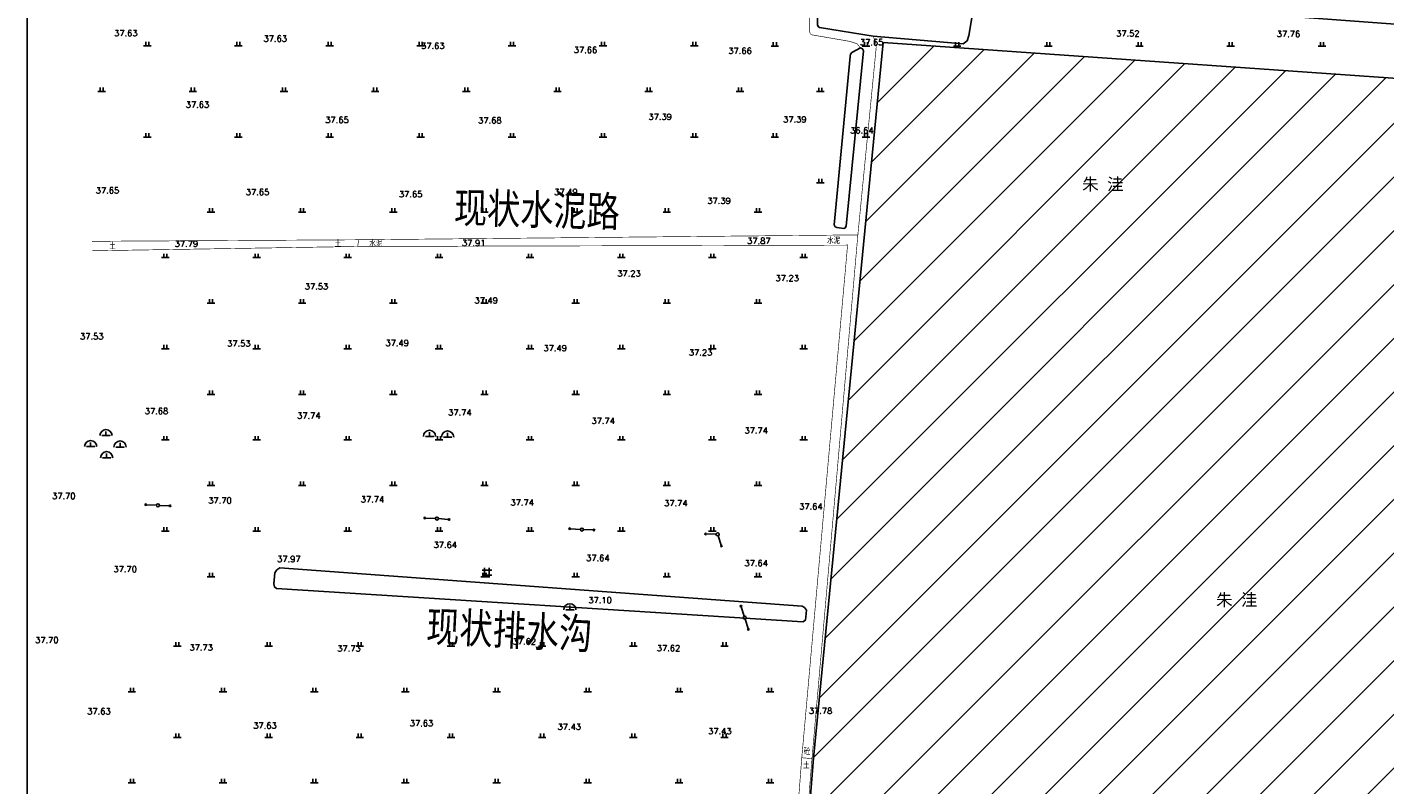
# Model space of a CAD drawing. Extents: x 456755 to 458049, y 3845626 to 3853218.
# Tile 61 of 80: x 456777 to 457224, y 3852043 to 3852293. Entities that reach past the tile are written whole.
import ezdxf
from ezdxf.enums import TextEntityAlignment as Align

# ---------------------------------------------------------------- set-up
doc = ezdxf.new("R2010")
doc.units = 0
doc.linetypes.add('X3', pattern=[5, 4, -1])
doc.layers.get('0').update_dxf_attribs({"linetype": 'CONTINUOUS'})
for name, color, linetype in [('DLDW', 11, 'CONTINUOUS'), ('DLSS', 4, 'CONTINUOUS'), ('DMTZ', 3, 'CONTINUOUS'), ('GCD', 1, 'CONTINUOUS'), ('GXYZ', 2, 'CONTINUOUS'), ('JMD', 6, 'CONTINUOUS'), ('SXSS', 5, 'CONTINUOUS'), ('ZBTZ', 3, 'CONTINUOUS')]:
    doc.layers.add(name, color=color, linetype=linetype)
doc.styles.get("Standard").update_dxf_attribs({"font": 'rs.shx', "bigfont": 'hztxt.shx'})
doc.styles.add('仿宋体', font='仿宋_GB2312.ttf', dxfattribs={"width": 0.8})
doc.linetypes.add('10421', pattern='A,2,[150,AAA.SHX,S=0.5,R=0,X=0,Y=0.5],1e-11', length=2)
doc.linetypes.add('8352', pattern='A,1.5,[145,AAA.SHX,S=1,R=0,X=0,Y=1],1.5,-1,3,-1', length=8)

# ---------------------------------------------------------------- blocks, each defined once
blk = doc.blocks.new('gc110')
at = {"linetype": 'Continuous'}
for points in [[(0, 0), (1.35, 0), (-1.35, 0)], [(0, 0), (0, 1.4)]]:
    blk.add_lwpolyline(points, dxfattribs=at)
blk.add_arc((0, 0), 2, 0, 180, dxfattribs=at)
blk = doc.blocks.new('gc146')
for points in [[(1.6, 0.82), (-1.6, 0.82)], [(-0.8, -1.58), (-0.8, 1.62)], [(0.8, 1.62), (0.8, -1.58)], [(-1.6, -0.78), (1.6, -0.78)]]:
    blk.add_lwpolyline(points)
blk = doc.blocks.new('gc170')
at = {"linetype": 'Continuous'}
blk.add_circle((0, 0), 0.5, dxfattribs=at)
blk = doc.blocks.new('*U26')
at = {"linetype": 'Continuous'}
for points in [[(3.75, 0), (3.77, -0.1), (3.77, 0.1)], [(3.77, 0.1), (3.82, -0.18), (3.82, 0.18)], [(3.82, -0.18), (3.77, 0.1), (3.77, -0.1)], [(3.82, 0.18), (3.9, -0.23), (3.9, 0.23)], [(3.9, -0.23), (3.82, 0.18), (3.82, -0.18)], [(3.9, 0.23), (4, -0.25), (4, 0.25)], [(4, -0.25), (3.9, 0.23), (3.9, -0.23)], [(4, 0.25), (4.1, -0.23), (4.1, 0.23)], [(4.1, -0.23), (4, 0.25), (4, -0.25)], [(4.1, 0.23), (4.18, -0.18), (4.18, 0.18)], [(4.18, -0.18), (4.1, 0.23), (4.1, -0.23)], [(4.18, 0.18), (4.23, -0.1), (4.23, 0.1)], [(4.23, -0.1), (4.18, 0.18), (4.18, -0.18)], [(4.25, 0), (4.23, 0.1), (4.23, -0.1)]]:
    blk.add_solid(points, dxfattribs=at)
blk = doc.blocks.new('gc013c')
at = {"linetype": 'Continuous', "flags": 128}
blk.add_lwpolyline([(3.75, 0), (0.5, 0)], dxfattribs=at)
at = {"linetype": 'Continuous'}
blk.add_circle((4, 0), 0.25, dxfattribs=at)
blk.add_blockref('*U26', (0, 0), dxfattribs=at)
blk = doc.blocks.new('gc119')
for p, q in [((-1.25, 0), (1.25, 0)), ((-0.5, 1.3), (-0.5, 0)), ((0.5, 1.3), (0.5, 0))]:
    blk.add_line(p, q)

msp = doc.modelspace()

# ---------------------------------------------------------------- hatches: boundary and pattern name
at = {"layer": 'JMD', "linetype": 'Continuous'}
h = msp.add_hatch(dxfattribs=at)
h.set_pattern_fill('ANSI31', color=256, scale=100, style=0)
h.set_pattern_definition([(45, (7582.652, -7546.909), (-8.838834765, 8.838834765), [])])
h.paths.add_polyline_path([(457263.63, 3852224.66), (457268.76, 3852272.94), (457058.64, 3852287.61), (457035.8, 3852052.1), (457023.26, 3851896.19), (457016.64, 3851836.43), (457036.11, 3851833.95), (457028.88, 3851759.1), (457307.7, 3851756.63), (457313.82, 3851892.34), (457331.04, 3851892.28), (457343.51, 3851900.89), (457548.29, 3851899.91), (457549.35, 3851946.72), (457615.52, 3851947.73), (457633.17, 3852139.09), (457501.44, 3852152.17), (457503.81, 3852176.12)])
h.paths.add_polyline_path([(457270.23, 3851788.36), (457285.97, 3851788.36), (457285.97, 3851781.12), (457270.23, 3851781.12)], flags=24)
h.paths.add_polyline_path([(457057.06, 3851790.09), (457072.79, 3851790.09), (457072.79, 3851782.85), (457057.06, 3851782.85)], flags=24)
h.paths.add_polyline_path([(457167.11, 3851891.43), (457182.85, 3851891.43), (457182.85, 3851884.19), (457167.11, 3851884.19)], flags=24)
h.paths.add_polyline_path([(457579.7, 3851995.53), (457595.43, 3851995.53), (457595.43, 3851988.29), (457579.7, 3851988.29)], flags=24)
h.paths.add_polyline_path([(457496.51, 3851926.24), (457512.24, 3851926.24), (457512.24, 3851919), (457496.51, 3851919)], flags=24)
h.paths.add_polyline_path([(457300.67, 3851959.15), (457316.4, 3851959.15), (457316.4, 3851951.91), (457300.67, 3851951.91)], flags=24)
h.paths.add_polyline_path([(457059.76, 3851979.07), (457075.5, 3851979.07), (457075.5, 3851971.83), (457059.76, 3851971.83)], flags=24)
h.paths.add_polyline_path([(457167.22, 3852107.26), (457182.95, 3852107.26), (457182.95, 3852100.02), (457167.22, 3852100.02)], flags=24)
h.paths.add_polyline_path([(457429.78, 3852064.82), (457445.52, 3852064.82), (457445.52, 3852057.58), (457429.78, 3852057.58)], flags=24)
h.paths.add_polyline_path([(457551.37, 3852118.84), (457567.1, 3852118.84), (457567.1, 3852111.59), (457551.37, 3852111.59)], flags=24)
h.paths.add_polyline_path([(457323.66, 3852176.34), (457339.39, 3852176.34), (457339.39, 3852169.09), (457323.66, 3852169.09)], flags=24)
h.paths.add_polyline_path([(457123.16, 3852244.04), (457138.89, 3852244.04), (457138.89, 3852236.8), (457123.16, 3852236.8)], flags=24)

# ---------------------------------------------------------------- linework, layer by layer
at = {"linetype": 'Continuous', "elevation": 75.5}
msp.add_lwpolyline([(456777.03, 3851538.06), (457965.03, 3851538.06), (457965.03, 3853218.06), (456777.03, 3853218.06)], close=True, dxfattribs=at)
at = {"layer": 'DLSS', "linetype": 'Continuous', "const_width": 0.2}
for points in [[(457024.4, 3852514.85), (457028.5, 3852441.77), (457034.73, 3852342.48), (457034.47, 3852313.64), (457034.47, 3852313.64), (457034.52, 3852291.15), (457034.69, 3852290.5), (457035.03, 3852290.19), (457047.92, 3852287.97), (457050.07, 3852287.25), (457051.24, 3852285.84)], [(456798.44, 3852219.1), (456885.78, 3852220.52)], [(457031.91, 3852052.29), (457046.98, 3852220.96), (456885.78, 3852220.52)], [(457020.2, 3851900.33), (457031.91, 3852052.29)]]:
    msp.add_lwpolyline(points, dxfattribs=at)
at = {"layer": 'DLSS', "linetype": 'X3', "const_width": 0.2}
for points in [[(457055.38, 3852289.73), (457056.2, 3852287.81), (457056.4, 3852286.08), (457050.36, 3852224.33), (457050.36, 3852224.33)], [(456886.11, 3852222.72), (456798.33, 3852222.22)], [(456885.78, 3852220.52), (456886.11, 3852222.72), (457050.36, 3852224.33), (457035.27, 3852051.98), (457031.91, 3852052.29)], [(456963.5, 3851898.94), (457022.08, 3851897.5), (457022.62, 3851897.8), (457022.74, 3851898.81), (457035.27, 3852051.98)]]:
    msp.add_lwpolyline(points, dxfattribs=at)
at = {"layer": 'DMTZ', "color": 5, "linetype": '10421'}
msp.add_lwpolyline([(457246.16, 3852296.5), (457089.33, 3852309.7), (457037.65, 3852313.36), (457037.16, 3852313.13), (457036.94, 3852312.68), (457037.07, 3852293.4), (457037.33, 3852292.88), (457037.69, 3852292.58), (457055.38, 3852289.73), (457084.96, 3852287.19), (457086.31, 3852288.19), (457086.85, 3852289.96), (457089.03, 3852303.08), (457089.5, 3852303.63), (457090.24, 3852303.84), (457245, 3852292.38)], dxfattribs=at)
for points in [[(457042.55, 3852227.64), (457042.94, 3852227.03), (457043.39, 3852226.74), (457045.8, 3852226.44), (457046.19, 3852226.64), (457046.47, 3852227.22), (457052.18, 3852284.93), (457051.92, 3852285.5), (457051.24, 3852285.84), (457048.36, 3852284.3), (457047.99, 3852283.79), (457047.79, 3852283.03)], [(456860.17, 3852114.76), (456859.15, 3852114.1), (456858.57, 3852113.09), (456858.14, 3852109.48), (456858.36, 3852108.49), (456859.06, 3852108.01), (457032.3, 3852097.03), (457033.14, 3852097.59), (457033.51, 3852100.89), (457032.77, 3852101.74), (457032.07, 3852102.11)]]:
    msp.add_lwpolyline(points, close=True, dxfattribs=at)
at = {"layer": 'JMD', "linetype": 'Continuous', "flags": 128}
msp.add_lwpolyline([(457036.11, 3851833.95), (457028.88, 3851759.1), (457028.88, 3851759.1), (457307.7, 3851756.63), (457313.82, 3851892.34), (457331.04, 3851892.28), (457343.51, 3851900.89), (457548.29, 3851899.91), (457549.35, 3851946.72), (457615.52, 3851947.73), (457633.17, 3852139.09), (457501.44, 3852152.17), (457503.81, 3852176.12), (457263.63, 3852224.66), (457268.76, 3852272.94), (457058.64, 3852287.61), (457035.8, 3852052.1), (457023.26, 3851896.19), (457016.64, 3851836.43)], close=True, dxfattribs=at)

# ---------------------------------------------------------------- block references
at = {"layer": 'DLDW', "linetype": 'Continuous'}
for p in [(456802.96, 3852158.27), (456909.41, 3852158.04), (456797.92, 3852154.66), (456807.59, 3852154.53), (456915.38, 3852157.82), (456803.18, 3852151.01), (456955.59, 3852100.93)]:
    msp.add_blockref('gc110', p, dxfattribs=at)
at = {"layer": 'GXYZ', "linetype": 'Continuous'}
for p, rotation in [((456820.05, 3852135.36), 177.2731553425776), ((456820.05, 3852135.36), 357.2731553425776), ((456911.86, 3852130.99), 177.2731553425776), ((456911.86, 3852130.99), 355.6511946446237), ((456959.55, 3852127.36), 175.6511946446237), ((456959.55, 3852127.36), 357.9881549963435), ((457004.24, 3852125.79), 177.9881549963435), ((457004.24, 3852125.79), 287.9337004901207), ((457013.12, 3852098.35), 107.9337004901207), ((457013.12, 3852098.35), 287.9337004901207)]:
    msp.add_blockref('gc013c', p, dxfattribs=dict(at, rotation=rotation))
for p in [(456820.05, 3852135.36), (456911.86, 3852130.99), (456959.55, 3852127.36), (457004.24, 3852125.79), (457013.12, 3852098.35)]:
    msp.add_blockref('gc170', p, dxfattribs=at)
at = {"layer": 'SXSS', "linetype": 'Continuous'}
msp.add_blockref('gc146', (456928.3, 3852113.16), dxfattribs=at)
at = {"layer": 'ZBTZ', "linetype": 'Continuous'}
for p in [(456816.54, 3852286.52), (456846.54, 3852286.52), (456876.54, 3852286.52), (456906.54, 3852286.52), (456936.54, 3852286.52), (456966.54, 3852286.52), (456996.54, 3852286.52), (457023.04, 3852286.46, 37.58), (457053.04, 3852286.46, 37.58), (457083.04, 3852286.46, 37.58), (457113.04, 3852286.46, 37.58), (457143.04, 3852286.46, 37.58), (457173.04, 3852286.46, 37.58), (457203.04, 3852286.46, 37.58), (456801.54, 3852271.52), (456831.54, 3852271.52), (456861.54, 3852271.52), (456891.54, 3852271.52), (456921.54, 3852271.52), (456951.54, 3852271.52), (456981.54, 3852271.52), (457011.54, 3852271.52), (457038.04, 3852271.46, 37.58), (456816.54, 3852256.52), (456846.54, 3852256.52), (456876.54, 3852256.52), (456906.54, 3852256.52), (456936.54, 3852256.52), (456966.54, 3852256.52), (456996.54, 3852256.52), (457023.04, 3852256.46, 37.58), (457053.04, 3852256.46, 37.58), (457038.04, 3852241.46, 37.58), (456837.51, 3852231.84, 37.53), (456867.51, 3852231.84, 37.53), (456897.51, 3852231.84, 37.53), (456927.51, 3852231.84, 37.53), (456957.51, 3852231.84, 37.53), (456987.51, 3852231.84, 37.53), (457017.51, 3852231.84, 37.53), (456822.51, 3852216.84, 37.53), (456852.51, 3852216.84, 37.53), (456882.51, 3852216.84, 37.53), (456912.51, 3852216.84, 37.53), (456942.51, 3852216.84, 37.53), (456972.51, 3852216.84, 37.53), (457002.51, 3852216.84, 37.53), (457032.51, 3852216.84, 37.53), (456837.51, 3852201.84, 37.53), (456867.51, 3852201.84, 37.53), (456897.51, 3852201.84, 37.53), (456927.51, 3852201.84, 37.53), (456957.51, 3852201.84, 37.53), (456987.51, 3852201.84, 37.53), (457017.51, 3852201.84, 37.53), (456822.51, 3852186.84, 37.53), (456852.51, 3852186.84, 37.53), (456882.51, 3852186.84, 37.53), (456912.51, 3852186.84, 37.53), (456942.51, 3852186.84, 37.53), (456972.51, 3852186.84, 37.53), (457002.51, 3852186.84, 37.53), (457032.51, 3852186.84, 37.53), (456837.51, 3852171.84, 37.53), (456867.51, 3852171.84, 37.53), (456897.51, 3852171.84, 37.53), (456927.51, 3852171.84, 37.53), (456957.51, 3852171.84, 37.53), (456987.51, 3852171.84, 37.53), (457017.51, 3852171.84, 37.53), (456822.51, 3852156.84, 37.53), (456852.51, 3852156.84, 37.53), (456882.51, 3852156.84, 37.53), (456912.51, 3852156.84, 37.53), (456942.51, 3852156.84, 37.53), (456972.51, 3852156.84, 37.53), (457002.51, 3852156.84, 37.53), (457032.51, 3852156.84, 37.53), (456837.51, 3852141.84, 37.53), (456867.51, 3852141.84, 37.53), (456897.51, 3852141.84, 37.53), (456927.51, 3852141.84, 37.53), (456957.51, 3852141.84, 37.53), (456987.51, 3852141.84, 37.53), (457017.51, 3852141.84, 37.53), (456822.51, 3852126.84, 37.53), (456852.51, 3852126.84, 37.53), (456882.51, 3852126.84, 37.53), (456912.51, 3852126.84, 37.53), (456942.51, 3852126.84, 37.53), (456972.51, 3852126.84, 37.53), (457002.51, 3852126.84, 37.53), (457032.51, 3852126.84, 37.53), (456837.51, 3852111.84, 37.53), (456927.51, 3852111.84, 37.53), (456957.51, 3852111.84, 37.53), (456987.51, 3852111.84, 37.53), (457017.51, 3852111.84, 37.53), (456826.48, 3852088.99), (456856.48, 3852088.99), (456886.48, 3852088.99), (456916.48, 3852088.99), (456946.48, 3852088.99), (456976.48, 3852088.99), (457006.48, 3852088.99), (456811.48, 3852073.99), (456841.48, 3852073.99), (456871.48, 3852073.99), (456901.48, 3852073.99), (456931.48, 3852073.99), (456961.48, 3852073.99), (456991.48, 3852073.99), (457021.48, 3852073.99), (456826.48, 3852058.99), (456856.48, 3852058.99), (456886.48, 3852058.99), (456916.48, 3852058.99), (456946.48, 3852058.99), (456976.48, 3852058.99), (457006.48, 3852058.99), (456811.48, 3852043.99), (456841.48, 3852043.99), (456871.48, 3852043.99), (456901.48, 3852043.99), (456931.48, 3852043.99), (456961.48, 3852043.99), (456991.48, 3852043.99), (457021.48, 3852043.99)]:
    msp.add_blockref('gc119', p, dxfattribs=at)

# ---------------------------------------------------------------- texts
at = {"linetype": 'Continuous', "char_height": 4, "width": 16.3945, "attachment_point": 1}
for insert in [(457124.16, 3852243.04), (457168.22, 3852106.26)]:
    msp.add_mtext('{\\fSimSun|b0|i0|c134|p2;朱 洼}', dxfattribs=dict(at, insert=insert))
at = {"layer": 'DLSS', "linetype": 'X3', "style": '仿宋体', "width": 0.8}
msp.add_text('现状水泥路', height=10, rotation=358.4815, dxfattribs=at).set_placement((456917.36, 3852228.4))
at = {"layer": 'DLSS', "linetype": 'Continuous', "width": 0.8}
for s, p in [('土', (456879.29, 3852221.67)), ('水泥', (456891.77, 3852221.67)), ('水泥', (457042.38, 3852222.62)), ('土', (456805.09, 3852220.82)), ('砼', (457033.65, 3852054.53)), ('土', (457033.38, 3852049.99))]:
    msp.add_text(s, height=2, dxfattribs=at).set_placement(p, align=Align.MIDDLE)
at = {"layer": 'GCD', "linetype": 'Continuous'}
for s, p in [('37.63', (456809.49, 3852290.7, 37.63)), ('37.63', (456858.66, 3852288.91, 37.63)), ('37.52', (457139.19, 3852290.61, 37.52)), ('37.76', (457192.04, 3852290.45, 37.76)), ('37.63', (456910.51, 3852286.53, 37.63)), ('37.66', (456960.74, 3852285.19, 37.66)), ('37.66', (457011.6, 3852284.9, 37.66)), ('37.65', (457054.92, 3852287.71, 37.65)), ('37.63', (456833.06, 3852267.18, 37.63)), ('37.65', (456878.98, 3852262.16, 37.65)), ('37.68', (456929.28, 3852262, 37.68)), ('37.39', (456985.29, 3852263.18, 37.39)), ('37.39', (457029.62, 3852262.34, 37.39)), ('36.64', (457051.67, 3852258.7, 36.64)), ('37.65', (456803.45, 3852238.97, 37.65)), ('37.65', (456852.83, 3852238.43, 37.65)), ('37.65', (456903.22, 3852237.73, 37.65)), ('37.49', (456954.31, 3852238.45, 37.49)), ('37.39', (457004.69, 3852235.54, 37.39)), ('37.79', (456829.42, 3852221.4, 37.79)), ('37.91', (456923.95, 3852221.65, 37.91)), ('37.87', (457017.79, 3852222.34, 37.87)), ('37.23', (456975.05, 3852211.62, 37.23)), ('37.23', (457027.11, 3852210.1, 37.23)), ('37.53', (456872.23, 3852207.37, 37.53)), ('37.49', (456928.06, 3852202.78, 37.49)), ('37.53', (456798.28, 3852190.94, 37.53)), ('37.53', (456846.67, 3852188.58, 37.53)), ('37.49', (456898.78, 3852188.75, 37.49)), ('37.49', (456950.76, 3852187.06, 37.49)), ('37.23', (456998.61, 3852185.61, 37.23)), ('37.68', (456819.58, 3852166.36, 37.68)), ('37.74', (456869.71, 3852164.85, 37.74)), ('37.74', (456919.41, 3852165.92, 37.74)), ('37.74', (456966.56, 3852163.14, 37.74)), ('37.74', (457016.9, 3852159.95, 37.74)), ('37.70', (456789.07, 3852138.42, 37.7)), ('37.70', (456840.48, 3852136.92, 37.7)), ('37.74', (456890.64, 3852137.31, 37.74)), ('37.74', (456939.92, 3852136.25, 37.74)), ('37.74', (456990.48, 3852136.03, 37.74)), ('37.64', (457034.9, 3852134.95, 37.64)), ('37.64', (456914.62, 3852122.33, 37.64)), ('37.70', (456809.28, 3852114.34, 37.7)), ('37.97', (456863.12, 3852117.68, 37.97)), ('37.64', (456964.81, 3852118.01, 37.64)), ('37.64', (457016.9, 3852116.28, 37.64)), ('37.10', (456965.54, 3852104.13, 37.1)), ('37.70', (456783.5, 3852091.01, 37.7)), ('37.73', (456834.28, 3852088.55, 37.73)), ('37.73', (456882.92, 3852088.24, 37.73)), ('37.62', (456940.61, 3852090.52, 37.62)), ('37.62', (456988.06, 3852088.31, 37.62)), ('37.63', (456800.64, 3852067.55, 37.63)), ('37.78', (457038.09, 3852067.7, 37.78)), ('37.63', (456855.28, 3852062.85, 37.63)), ('37.63', (456906.78, 3852063.63, 37.63)), ('37.43', (456955.42, 3852062.48, 37.43)), ('37.43', (457004.95, 3852061.04, 37.43))]:
    msp.add_text(s, height=2, dxfattribs=at).set_placement(p, align=Align.MIDDLE)
at = {"layer": 'SXSS', "linetype": '8352', "style": '仿宋体', "width": 0.8}
msp.add_text('现状排水沟', height=10, rotation=357.2197, dxfattribs=at).set_placement((456908.2, 3852090.64, 75.22))

doc.saveas('drawing.dxf')
